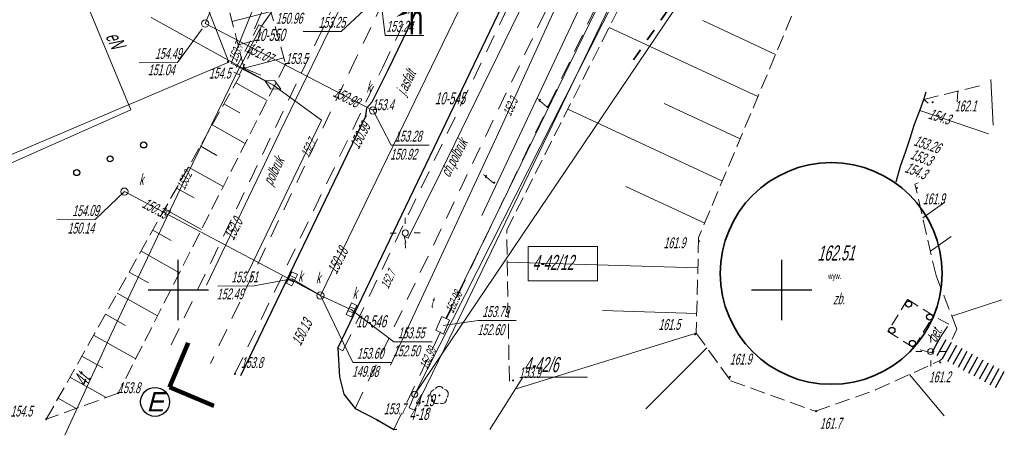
# Model space of a CAD drawing. Header units: metres. Extents: x 7519033 to 7519315, y 5970988 to 5971152.
# Tile 2 of 14: x 7519087 to 7519168, y 5970988 to 5971022. Entities that reach past the tile are written whole.
import ezdxf
from ezdxf import colors
from ezdxf.entities.mleader import LeaderData, LeaderLine
from ezdxf.enums import TextEntityAlignment as Align
from ezdxf.math import Vec2, Vec3

# ---------------------------------------------------------------- set-up
doc = ezdxf.new("R2010")
doc.units = ezdxf.units.M
doc.header["$MEASUREMENT"] = 0
for name, pattern in [('1', [0]), ('2', [1.5, 1, -0.5]), ('3', [1, 0.5, -0.5]), ('4', [2.5, 1.5, -1]), ('BGS', [7.5, 7.5]), ('BGT', [0]), ('BUW', [1.5, 1, -0.5]), ('GSO', [2, 1, -1]), ('KOU', [1.5, 1, -0.5]), ('PRZER4-2', [6, 4, -2]), ('WSQ', [1.75, 1.25, -0.5])]:
    doc.linetypes.add(name, pattern=pattern)
doc.layers.get('0').update_dxf_attribs({"color": 250, "linetype": 'CONTINUOUS', "lineweight": 100})
for name, color, linetype, lineweight in [('03_CIENKA', 1, 'CONTINUOUS', 18), ('A_BUDYNEK', 7, 'CONTINUOUS', 0), ('A_OPIS', 130, 'CONTINUOUS', 0), ('Dzialki', 51, '1', 18), ('EBPPP_T_0', 255, 'CONTINUOUS', 25), ('EBTOO_T_8', 255, 'CONTINUOUS', 25), ('EBTPO_L_0', 134, '4', 18), ('EBTPO_L_2', 174, '1', 18), ('EBUOA_T_5', 30, 'CONTINUOUS', 25), ('EBUPP_L_3', 32, '1', 35), ('EDZPD_L_0', 230, '1', 18), ('EDZPPA_T_0', 7, 'CONTINUOUS', 18), ('EDZTD_T_0', 230, 'CONTINUOUS', 18), ('ESPPP_L_4', 7, '3', 35), ('Punkty', 1, 'CONTINUOUS', 18), ('SDROK_T_0', 255, 'CONTINUOUS', 18), ('SDROK_T_1', 255, 'CONTINUOUS', 18), ('SDRPK_L_0', 7, '1', 25), ('SDRPK_L_1', 255, '4', 18), ('SDRPK_L_2', 255, '4', 18), ('SDRPK_L_3', 7, '1', 25), ('SIATKA_L_0', 7, '1', 25), ('SZOPO_L_0', 255, 'BGT', 25), ('SZZPZ_T_0', 3, 'CONTINUOUS', 18), ('UEEOC_T_1', 1, 'CONTINUOUS', 18), ('UEEOC_T_5', 5, 'CONTINUOUS', 18), ('UEEOC_T_9', 1, 'CONTINUOUS', 18), ('UEEOO_T_9', 1, 'CONTINUOUS', 25), ('UEEPAA_T_5', 135, 'CONTINUOUS', 18), ('UEEPAI_T_1', 5, 'CONTINUOUS', 18), ('UEEPAN_T_9', 1, 'CONTINUOUS', 18), ('UEEPOA_L_0', 214, '1', 18), ('UEEPON_L_4', 5, '1', 18), ('UEEPON_L_9', 1, '1', 18), ('UEEPOS_L_1', 1, '1', 18), ('UKKOA_T_0', 15, 'CONTINUOUS', 18), ('UKKOA_T_2', 15, 'CONTINUOUS', 18), ('UKKOC_T_0', 15, 'CONTINUOUS', 18), ('UKKOC_T_2', 15, 'CONTINUOUS', 18), ('UKKPA_T_1', 15, 'CONTINUOUS', 18), ('UKKPA_T_5', 15, 'CONTINUOUS', 18), ('UKKPOD_L_0', 15, '1', 18), ('UKKPOD_L_1', 15, '1', 18), ('UKKPOR_L_0', 15, '1', 18), ('UKKPOR_L_1', 15, '1', 18), ('UTTOA_T_0', 30, 'CONTINUOUS', 18), ('UTTOC_T_0', 30, 'CONTINUOUS', 18), ('UTTOO_T_0', 30, 'CONTINUOUS', 25), ('UTTPA_L_0', 11, '1', 18), ('UTTPB_L_0', 30, '4', 18), ('UTTPO_L_0', 30, '1', 18), ('UTTPO_L_1', 30, '1', 18), ('UWWOA_T_0', 5, 'CONTINUOUS', 18), ('UWWOC_T_0', 5, 'CONTINUOUS', 18), ('UWWPO_L_1', 5, '1', 18), ('WUKOS_T_1', 25, 'CONTINUOUS', 18), ('WUKPS_L_2', 3, '1', 18), ('WUKPS_L_6', 3, '1', 18), ('WWROH_T_4', 25, 'CONTINUOUS', 18)]:
    doc.layers.add(name, color=color, linetype=linetype, lineweight=lineweight)
doc.layers.add('Teksty', color=7, linetype='CONTINUOUS')
doc.styles.add('GEOS_025', font='geos_025.shx', dxfattribs={"oblique": 14.89689, "height": 2.5})
doc.styles.get("Standard").update_dxf_attribs({"font": 'ARIALN.TTF', "width": 0.75})

# ---------------------------------------------------------------- blocks, each defined once
blk = doc.blocks.new('GRT')
at = {"linetype": 'Continuous'}
blk.add_circle((0, 0), 0.25, dxfattribs=at)
blk = doc.blocks.new('MAPA_ZWIK')
at = {"layer": 'Dzialki'}
for p, q in [((-46.083, -27.357), (-82.543, -99.387)), ((-82.543, -99.387), (-51.783, -53.747))]:
    blk.add_line(p, q, dxfattribs=at)
at = {"layer": 'EDZPD_L_0', "linetype": '1'}
blk.add_line((-82.543, -99.387), (-46.083, -27.357), dxfattribs=at)
at = {"layer": 'Punkty'}
blk.add_blockref('GRT', (-82.543, -99.387), dxfattribs=at)
blk = doc.blocks.new('BUI')
at = {"linetype": 'Continuous'}
blk.add_circle((0, 0), 0.25, dxfattribs=at)
blk = doc.blocks.new('DLI')
at = {"linetype": 'Continuous'}
blk.add_circle((0, 0), 0.045, dxfattribs=at)
for centre, start, end in [((-0.357, 0.116), 102.14447, 221.86002), ((0, 0.375), 30.14012, 149.85988), ((0.357, 0.116), 318.13998, 77.85553), ((-0.22, -0.303), 174.14818, 293.85423), ((0.22, -0.303), 246.14577, 5.85182)]:
    blk.add_arc(centre, 0.375, start, end, dxfattribs=at)
blk = doc.blocks.new('WSP')
at = {"linetype": 'Continuous'}
blk.add_circle((0, 0), 0.045, dxfattribs=at)
blk = doc.blocks.new('LAT')
at = {"linetype": 'Continuous'}
for p, q in [((0, 0.75), (0, 1.25)), ((-1.25, 0), (-0.75, 0)), ((0.75, 0), (1.25, 0)), ((0, -0.75), (0, -1.25))]:
    blk.add_line(p, q, dxfattribs=at)
blk = doc.blocks.new('SLU')
at = {"linetype": 'Continuous'}
blk.add_circle((0, 0), 0.25, dxfattribs=at)
blk = doc.blocks.new('MUF')
at = {"linetype": 'Continuous'}
for p, q in [((-0.75, 0), (0, 0.375)), ((0, -0.375), (-0.75, 0)), ((0, 0.375), (0.75, 0)), ((0.75, 0), (0, -0.375))]:
    blk.add_line(p, q, dxfattribs=at)
blk = doc.blocks.new('KRA')
at = {"linetype": 'Continuous'}
for p, q in [((-0.525, -0.25), (-0.525, 0.25)), ((-0.525, 0.25), (0.525, 0.25)), ((-0.175, -0.25), (-0.175, 0.25)), ((0.175, -0.25), (0.175, 0.25)), ((0.525, 0.25), (0.525, -0.25)), ((0.525, -0.25), (-0.525, -0.25))]:
    blk.add_line(p, q, dxfattribs=at)
blk = doc.blocks.new('WLZ')
at = {"linetype": 'Continuous'}
blk.add_circle((0, 0), 0.3, dxfattribs=at)

msp = doc.modelspace()

# ---------------------------------------------------------------- linework, layer by layer
for q in [(7519100.829, 5970995.612), (7519102.962, 5970990.394)]:
    msp.add_line((7519099.268, 5970991.929), q)
at = {"linetype": 'PRZER4-2', "lineweight": 50}
for points in [[(7519100.829, 5970995.612), (7519099.268, 5970991.929)], [(7519102.962, 5970990.394), (7519099.268, 5970991.929)]]:
    msp.add_lwpolyline(points, dxfattribs=at)
at = {"layer": '03_CIENKA'}
msp.add_lwpolyline([(7519128.99, 5971000.748), (7519128.99, 5971003.606), (7519134.727, 5971003.606), (7519134.727, 5971000.748)], close=True, dxfattribs=at)
at = {"layer": 'EBTPO_L_0', "linetype": 'BUW', "lineweight": 18}
for p, q in [((7519160.43, 5970999.21), (7519158.8, 5970996.55)), ((7519162.57, 5970997.86), (7519160.43, 5970999.21)), ((7519160.94, 5970995.21), (7519162.57, 5970997.86)), ((7519158.8, 5970996.55), (7519160.94, 5970995.21))]:
    msp.add_line(p, q, dxfattribs=at)
at = {"layer": 'EBTPO_L_2', "linetype": '1', "lineweight": 25}
for p, q in [((7519162.449, 5970994.797), (7519163.19, 5970996.14)), ((7519162.887, 5970994.555), (7519163.628, 5970995.899)), ((7519163.325, 5970994.314), (7519164.066, 5970995.657)), ((7519163.762, 5970994.072), (7519164.504, 5970995.415)), ((7519164.2, 5970993.831), (7519164.941, 5970995.174)), ((7519164.638, 5970993.589), (7519165.379, 5970994.932)), ((7519165.076, 5970993.348), (7519165.817, 5970994.691)), ((7519165.513, 5970993.106), (7519166.255, 5970994.449)), ((7519165.951, 5970992.864), (7519166.692, 5970994.207)), ((7519166.389, 5970992.623), (7519167.13, 5970993.966)), ((7519166.827, 5970992.381), (7519167.568, 5970993.724)), ((7519167.264, 5970992.14), (7519168.006, 5970993.483)), ((7519167.702, 5970991.898), (7519168.443, 5970993.241))]:
    msp.add_line(p, q, dxfattribs=at)
at = {"layer": 'EBUPP_L_3', "linetype": '1'}
msp.add_circle((7519154.105, 5971001.363), 9.191, dxfattribs=at)
at = {"layer": 'EDZPD_L_0', "linetype": '1'}
for p, q in [((7519119.6, 5970991.35), (7519156.06, 5971063.38)), ((7519122.91, 5971061.93), (7519106.33, 5971021.64)), ((7519119.6, 5970991.35), (7519150.36, 5971036.99)), ((7519119.14, 5970990.21), (7519119.6, 5970991.35)), ((7519119.58, 5970990.03), (7519119.14, 5970990.21))]:
    msp.add_line(p, q, dxfattribs=at)
at = {"layer": 'EDZTD_T_0', "linetype": 'Continuous'}
for p, q in [((7519125.83, 5970988.437), (7519128.54, 5970992.766)), ((7519128.54, 5970992.766), (7519133.923, 5970992.766))]:
    msp.add_line(p, q, dxfattribs=at)
at = {"layer": 'ESPPP_L_4', "linetype": 'GSO', "lineweight": 35}
msp.add_line((7519137.728, 5971019.079), (7519140.836, 5971023.601), dxfattribs=at)
at = {"layer": 'SDRPK_L_0', "linetype": '1'}
for p, q in [((7519113.231, 5970995.182), (7519135.24, 5971041.073)), ((7519117.395, 5971018.256), (7519123.304, 5971030.535)), ((7519116.075, 5971015.587), (7519117.395, 5971018.256)), ((7519115.637, 5971015.099), (7519116.075, 5971015.587)), ((7519115.536, 5971014.409), (7519115.637, 5971015.099)), ((7519105.187, 5970992.894), (7519115.536, 5971014.409)), ((7519113.231, 5970995.182), (7519113.35, 5970992.795)), ((7519113.35, 5970992.795), (7519113.731, 5970991.365)), ((7519113.731, 5970991.365), (7519114.663, 5970990.176)), ((7519114.663, 5970990.176), (7519116.53, 5970989.189)), ((7519116.53, 5970989.189), (7519117.86, 5970988.413))]:
    msp.add_line(p, q, dxfattribs=at)
at = {"layer": 'SDRPK_L_0', "linetype": '1', "lineweight": 20}
for p, q in [((7519099.816, 5971030.131), (7519104.206, 5971018.881)), ((7519104.206, 5971018.881), (7519076.507, 5971007.125))]:
    msp.add_line(p, q, dxfattribs=at)
at = {"layer": 'SDRPK_L_1', "linetype": 'KOU', "lineweight": 18}
for p, q in [((7519163.84, 5970997.15), (7519162.57, 5970997.86)), ((7519163.19, 5970996.14), (7519163.84, 5970997.15)), ((7519162.449, 5970994.797), (7519161.072, 5970995.147))]:
    msp.add_line(p, q, dxfattribs=at)
at = {"layer": 'SDRPK_L_2', "linetype": '4', "lineweight": 18}
for p, q in [((7519113.646, 5970994.944), (7519135.659, 5971040.851)), ((7519111.442, 5971020.554), (7519118.408, 5971035.148)), ((7519122.481, 5971035.289), (7519114.775, 5971019.293)), ((7519114.663, 5970990.176), (7519133.51, 5971029.546)), ((7519116.92, 5971018.421), (7519122.536, 5971030.113)), ((7519136.721, 5971027.902), (7519122.241, 5970997.607)), ((7519099.427, 5970995.437), (7519111.442, 5971020.554)), ((7519114.775, 5971019.293), (7519102.675, 5970993.908)), ((7519104.696, 5970993.033), (7519116.92, 5971018.421)), ((7519121.731, 5970996.521), (7519117.86, 5970988.413)), ((7519113.231, 5970995.182), (7519113.646, 5970994.944))]:
    msp.add_line(p, q, dxfattribs=at)
at = {"layer": 'SDRPK_L_3', "linetype": '1'}
for p, q in [((7519161.763, 5971015.788), (7519161.969, 5971016.44)), ((7519161.44, 5971014.866), (7519161.763, 5971015.788)), ((7519160.978, 5971013.673), (7519161.44, 5971014.866)), ((7519160.636, 5971012.58), (7519160.978, 5971013.673)), ((7519160.283, 5971011.517), (7519160.636, 5971012.58)), ((7519159.832, 5971010.254), (7519160.283, 5971011.517)), ((7519159.471, 5971008.961), (7519159.832, 5971010.254)), ((7519117.86, 5970988.413), (7519118.103, 5970988.467))]:
    msp.add_line(p, q, dxfattribs=at)
at = {"layer": 'SIATKA_L_0', "linetype": '1'}
for p, q in [((7519100, 5970997.5), (7519100, 5971002.5)), ((7519100, 5970997.5), (7519100, 5971002.5)), ((7519150, 5970997.5), (7519150, 5971002.5)), ((7519150, 5970997.5), (7519150, 5971002.5)), ((7519097.5, 5971000), (7519102.5, 5971000)), ((7519097.5, 5971000), (7519102.5, 5971000)), ((7519147.5, 5971000), (7519152.5, 5971000)), ((7519147.5, 5971000), (7519152.5, 5971000))]:
    msp.add_line(p, q, dxfattribs=at)
at = {"layer": 'SZOPO_L_0', "linetype": 'BGS', "lineweight": 18}
for p, q in [((7519138.506, 5971029.255), (7519132.937, 5971017.695)), ((7519132.937, 5971017.695), (7519122.076, 5970995.146)), ((7519119.582, 5970990.028), (7519122.076, 5970995.146))]:
    msp.add_line(p, q, dxfattribs=at)
at = {"layer": 'Teksty'}
msp.add_circle((7519098.079, 5970990.716, -10.2), 1.2, dxfattribs=at)
at = {"layer": 'UEEPOA_L_0', "linetype": '1'}
msp.add_line((7519107.83, 5971017.007), (7519097.769, 5971022.596), dxfattribs=at)
at = {"layer": 'UEEPON_L_4', "linetype": '1'}
for p, q in [((7519128.998, 5971024.607), (7519121.723, 5971009.705)), ((7519121.723, 5971009.705), (7519119.041, 5971004.295)), ((7519118.71, 5971004.423), (7519118.873, 5971003.944)), ((7519119.041, 5971004.295), (7519118.71, 5971004.423))]:
    msp.add_line(p, q, dxfattribs=at)
at = {"layer": 'UEEPON_L_9', "linetype": '1', "lineweight": 18}
for p, q in [((7519091.78, 5971025.334), (7519096.073, 5971014.934)), ((7519106.893, 5971024.971), (7519104.387, 5971018.793)), ((7519104.387, 5971018.793), (7519107.83, 5971017.007)), ((7519107.83, 5971017.007), (7519111.881, 5971014.085)), ((7519096.073, 5971014.934), (7519077.56, 5971006.692))]:
    msp.add_line(p, q, dxfattribs=at)
at = {"layer": 'UEEPOS_L_1', "linetype": '1'}
for p, q in [((7519133.483, 5971028.259), (7519126.717, 5971013.45)), ((7519105.76, 5971001.421), (7519111.881, 5971014.085)), ((7519126.717, 5971013.45), (7519117.585, 5970993.774))]:
    msp.add_line(p, q, dxfattribs=at)
at = {"layer": 'UKKOA_T_0', "linetype": 'Continuous'}
for p, q in [((7519116.14, 5971014.88), (7519117.639, 5971012.001)), ((7519117.639, 5971012.001), (7519120.799, 5971012.001)), ((7519095.541, 5971008.149), (7519093.114, 5971005.833)), ((7519089.955, 5971005.81), (7519093.114, 5971005.833)), ((7519109.42, 5971000.92), (7519106.285, 5971000.33)), ((7519103.289, 5971000.309), (7519106.285, 5971000.33)), ((7519111.78, 5970999.53), (7519114.478, 5970993.994)), ((7519114.36, 5970998.34), (7519117.873, 5970995.692)), ((7519117.873, 5970995.692), (7519121.033, 5970995.692)), ((7519114.478, 5970993.994), (7519117.637, 5970993.994))]:
    msp.add_line(p, q, dxfattribs=at)
at = {"layer": 'UKKOA_T_2', "linetype": 'Continuous'}
for p in [(7519101.976, 5971021.656), (7519096.763, 5971018.839)]:
    msp.add_line(p, (7519099.955, 5971018.861), dxfattribs=at)
at = {"layer": 'UKKPOD_L_0', "linetype": '1', "lineweight": 18}
for p in [(7519124.46, 5971025.695), (7519109.42, 5971000.92)]:
    msp.add_line(p, (7519111.78, 5970999.53), dxfattribs=at)
at = {"layer": 'UKKPOD_L_1', "linetype": '1'}
for q in [(7519095.541, 5971008.149), (7519114.36, 5970998.34)]:
    msp.add_line((7519111.78, 5970999.53), q, dxfattribs=at)
at = {"layer": 'UKKPOR_L_0', "linetype": '1', "lineweight": 18}
msp.add_line((7519115.156, 5971052.992), (7519102.233, 5971022.088), dxfattribs=at)
at = {"layer": 'UKKPOR_L_1', "linetype": '1'}
msp.add_line((7519102.233, 5971022.088), (7519116.14, 5971014.88), dxfattribs=at)
at = {"layer": 'UTTOA_T_0', "linetype": 'Continuous'}
for p, q in [((7519121.94, 5970997.06), (7519124.866, 5970997.455)), ((7519124.866, 5970997.455), (7519127.993, 5970997.455))]:
    msp.add_line(p, q, dxfattribs=at)
at = {"layer": 'UTTPA_L_0', "linetype": '1'}
for p, q in [((7519121.35, 5970996.67), (7519121.84, 5970997.79)), ((7519121.84, 5970997.79), (7519122.47, 5970997.48)), ((7519122.47, 5970997.48), (7519121.98, 5970996.32)), ((7519121.983, 5970996.324), (7519121.35, 5970996.67))]:
    msp.add_line(p, q, dxfattribs=at)
at = {"layer": 'UTTPB_L_0', "linetype": '2', "lineweight": 18}
for p, q in [((7519106.676, 5971021.99), (7519104.61, 5971018.057)), ((7519105.054, 5971017.825), (7519107.126, 5971021.772)), ((7519106.901, 5971021.881), (7519106.676, 5971021.99)), ((7519106.901, 5971021.881), (7519107.126, 5971021.772)), ((7519104.832, 5971017.941), (7519104.61, 5971018.057)), ((7519104.832, 5971017.941), (7519105.054, 5971017.825))]:
    msp.add_line(p, q, dxfattribs=at)
at = {"layer": 'UTTPO_L_0', "linetype": '1'}
msp.add_line((7519136.08, 5971026.2), (7519122.16, 5970997.63), dxfattribs=at)
at = {"layer": 'UTTPO_L_0', "linetype": '1', "lineweight": 18}
for p, q in [((7519106.901, 5971021.881), (7519108.222, 5971023.755)), ((7519104.832, 5971017.941), (7519106.901, 5971021.881)), ((7519100.182, 5971008.409), (7519104.832, 5971017.941)), ((7519094.444, 5970996.327), (7519100.182, 5971008.409)), ((7519090.598, 5970987.943), (7519094.444, 5970996.327))]:
    msp.add_line(p, q, dxfattribs=at)
at = {"layer": 'UTTPO_L_1', "linetype": '1'}
msp.add_line((7519136.568, 5971030.431), (7519125.148, 5971006.168), dxfattribs=at)
at = {"layer": 'UWWOA_T_0', "linetype": 'Continuous'}
for p, q in [((7519116.2, 5971023.94), (7519113.514, 5971021.442)), ((7519116.78, 5971024.06), (7519117.159, 5971021.112)), ((7519110.355, 5971021.42), (7519113.514, 5971021.442)), ((7519117.159, 5971021.112), (7519120.35, 5971021.112))]:
    msp.add_line(p, q, dxfattribs=at)
at = {"layer": 'UWWPO_L_1', "linetype": '1'}
for p, q in [((7519108.408, 5971013.081), (7519114.214, 5971025.043)), ((7519167.124, 5971012.936), (7519161.44, 5971014.866)), ((7519102.357, 5971000.397), (7519108.408, 5971013.081))]:
    msp.add_line(p, q, dxfattribs=at)
at = {"layer": 'WUKPS_L_2', "linetype": 'WSQ', "lineweight": 18}
for p, q in [((7519105.46, 5971018.39), (7519102.32, 5971030.54)), ((7519106.12, 5971028.57), (7519108.9, 5971018.74)), ((7519089.07, 5970989.28), (7519105.46, 5971018.39)), ((7519108.9, 5971018.74), (7519095.03, 5970991.44)), ((7519095.03, 5970991.44), (7519089.07, 5970989.28))]:
    msp.add_line(p, q, dxfattribs=at)
at = {"layer": 'WUKPS_L_2', "linetype": '1', "lineweight": 18}
for p, q in [((7519104.459, 5971022.263), (7519107.669, 5971023.092)), ((7519104.96, 5971020.326), (7519106.592, 5971020.748)), ((7519105.46, 5971018.39), (7519108.758, 5971019.242)), ((7519105.46, 5971018.39), (7519106.85, 5971017.811)), ((7519104.77, 5971017.164), (7519107.359, 5971015.706)), ((7519103.788, 5971015.421), (7519105.098, 5971014.684)), ((7519102.807, 5971013.679), (7519105.545, 5971012.137)), ((7519101.826, 5971011.936), (7519103.207, 5971011.158)), ((7519100.845, 5971010.193), (7519103.732, 5971008.568)), ((7519099.864, 5971008.45), (7519101.316, 5971007.633)), ((7519098.882, 5971006.708), (7519101.918, 5971004.998)), ((7519097.901, 5971004.965), (7519099.424, 5971004.107)), ((7519096.92, 5971003.222), (7519100.105, 5971001.429)), ((7519095.939, 5971001.479), (7519097.533, 5971000.582)), ((7519094.957, 5970999.737), (7519098.291, 5970997.859)), ((7519093.976, 5970997.994), (7519095.642, 5970997.056)), ((7519092.995, 5970996.251), (7519096.478, 5970994.29)), ((7519092.014, 5970994.508), (7519093.751, 5970993.53)), ((7519091.032, 5970992.766), (7519094.03, 5970991.078)), ((7519090.051, 5970991.023), (7519091.55, 5970990.179))]:
    msp.add_line(p, q, dxfattribs=at)
msp.add_point((7519089.07, 5970989.28), dxfattribs=at)
at = {"layer": 'WUKPS_L_6', "linetype": 'WSQ', "lineweight": 18}
for p, q in [((7519154.207, 5971030.756), (7519143.113, 5971004.335)), ((7519127.217, 5971004.963), (7519139.89, 5971030.065)), ((7519161.763, 5971015.788), (7519166.416, 5971016.931)), ((7519162.787, 5971001.194), (7519161.043, 5971008.763)), ((7519127.435, 5970992.443), (7519127.217, 5971004.963)), ((7519143.113, 5971004.335), (7519142.919, 5970996.423)), ((7519164.508, 5970996.756), (7519162.787, 5971001.194)), ((7519142.919, 5970996.423), (7519145.767, 5970992.463)), ((7519164.134, 5970995.923), (7519164.508, 5970996.756)), ((7519157.783, 5970991.708), (7519163.077, 5970994.126)), ((7519163.077, 5970994.126), (7519163.325, 5970994.314)), ((7519145.767, 5970992.463), (7519152.805, 5970989.933)), ((7519152.805, 5970989.933), (7519157.783, 5970991.708))]:
    msp.add_line(p, q, dxfattribs=at)
at = {"layer": 'WUKPS_L_6', "linetype": '1'}
for p, q in [((7519149.496, 5971019.522), (7519143.455, 5971022.339)), ((7519148.03, 5971016.031), (7519135.699, 5971021.764)), ((7519167.332, 5971017.438), (7519167.529, 5971013.659)), ((7519164.599, 5971016.488), (7519164.535, 5971015.598)), ((7519162.135, 5971015.491), (7519161.763, 5971015.788)), ((7519145.09, 5971009.03), (7519132.286, 5971014.99)), ((7519146.555, 5971012.53), (7519140.274, 5971015.456)), ((7519143.624, 5971005.539), (7519137.092, 5971008.573)), ((7519161.043, 5971008.763), (7519161.312, 5971008.874)), ((7519161.683, 5971005.967), (7519163.504, 5971007.29)), ((7519162.322, 5971003.201), (7519164.034, 5971004.433)), ((7519143.05, 5971001.845), (7519127.265, 5971002.313)), ((7519164.101, 5970997.813), (7519168.231, 5970999.183)), ((7519142.957, 5970998.054), (7519135.145, 5970998.289)), ((7519127.99, 5970991.797), (7519142.919, 5970996.423)), ((7519143.807, 5970995.189), (7519138.752, 5970990.153)), ((7519160.594, 5970992.988), (7519163.459, 5970989.558))]:
    msp.add_line(p, q, dxfattribs=at)

# ---------------------------------------------------------------- block references
at = {"layer": 'A_BUDYNEK'}
msp.add_blockref('MAPA_ZWIK', (7519202.143, 5971090.737), dxfattribs=at)
at = {"layer": 'EBTOO_T_8'}
for p in [(7519097.14, 5971012.02), (7519094.36, 5971010.87), (7519091.59, 5971009.73), (7519160.516, 5970998.83), (7519162.258, 5970997.746), (7519159.132, 5970996.644), (7519160.832, 5970995.568)]:
    msp.add_blockref('BUI', p, dxfattribs=at)
at = {"layer": 'SZZPZ_T_0', "rotation": 0.4052660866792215}
msp.add_blockref('DLI', (7519121.643, 5970991.25), dxfattribs=at)
at = {"layer": 'UEEPAA_T_5', "rotation": 0.4052660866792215}
for name in ['LAT', 'SLU']:
    msp.add_blockref(name, (7519162.351, 5970994.891), dxfattribs=at)
at = {"layer": 'UEEPAI_T_1', "rotation": 0.4052660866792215}
for name in ['LAT', 'SLU']:
    msp.add_blockref(name, (7519118.81, 5971004.72), dxfattribs=at)
at = {"layer": 'UEEPAN_T_9', "rotation": 331.9352786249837}
msp.add_blockref('MUF', (7519107.83, 5971017.007), dxfattribs=at)
at = {"layer": 'UKKOA_T_0', "rotation": 244.3950458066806}
msp.add_blockref('KRA', (7519109.42, 5971000.92), dxfattribs=at)
at = {"layer": 'UKKPA_T_1'}
for name, p, rotation in [('WLZ', (7519095.541, 5971008.149), 90.4050568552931), ('WLZ', (7519111.78, 5970999.53), 90.4050568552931), ('KRA', (7519114.36, 5970998.34), 65.02503012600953)]:
    msp.add_blockref(name, p, dxfattribs=dict(at, rotation=rotation))
at = {"layer": 'UKKPA_T_5', "rotation": 90.4050568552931}
for p in [(7519102.233, 5971022.088), (7519116.14, 5971014.88)]:
    msp.add_blockref('WLZ', p, dxfattribs=at)
at = {"layer": 'WUKOS_T_1'}
for p in [(7519104.13, 5971018.95), (7519105.46, 5971018.39), (7519108.9, 5971018.74), (7519115.54, 5971014.41), (7519104.7, 5970993.03), (7519095.03, 5970991.44), (7519089.07, 5970989.28), (7519116.53, 5970989.19)]:
    msp.add_blockref('WSP', p, dxfattribs=at)
for p, rotation in [((7519162.505, 5971015.564), 128.9252200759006), ((7519161.205, 5971008.444), 40.90509133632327), ((7519143.145, 5971004.046), 115.5151545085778), ((7519142.819, 5970996.323), 241.3350390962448), ((7519163.138, 5970993.986), 92.56509051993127), ((7519145.704, 5970992.803), 82.30505355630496), ((7519127.745, 5970992.496), 159.1652952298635), ((7519120.642, 5970990.055), 74.56502854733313), ((7519152.855, 5970989.943), 90.4050568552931)]:
    msp.add_blockref('WSP', p, dxfattribs=dict(at, rotation=rotation))

# ---------------------------------------------------------------- texts
at = {"layer": 'A_OPIS', "linetype": 'Continuous', "insert": (7519119.123, 5971023.699), "char_height": 2.5, "attachment_point": 1}
msp.add_mtext_dynamic_manual_height_columns('h', width=1.47512, gutter_width=12.5, heights=[0], dxfattribs=at)
at = {"layer": 'EBPPP_T_0', "oblique": 15, "width": 0.7}
msp.add_text('162.51', height=1.25, rotation=0.40527, dxfattribs=at).set_placement((7519154.491, 5971003.065), align=Align.MIDDLE)
at = {"layer": 'EBTOO_T_8', "width": 0.7}
msp.add_text('wyw.', height=0.5, rotation=0.40527, dxfattribs=at).set_placement((7519153.839, 5971001.395), align=Align.TOP_LEFT)
at = {"layer": 'EBUOA_T_5', "oblique": 15, "width": 0.7}
msp.add_text('zb.', height=0.9, rotation=0.09217, dxfattribs=at).set_placement((7519154.747, 5970999.281), align=Align.MIDDLE)
at = {"layer": 'EDZPPA_T_0', "oblique": 15, "width": 0.7}
for s, p in [('10-550', (7519106.327, 5971021.637)), ('10-550', (7519106.327, 5971021.637)), ('10-545', (7519121.255, 5971016.382)), ('10-545', (7519121.255, 5971016.382)), ('10-546', (7519114.726, 5970997.884)), ('10-546', (7519114.726, 5970997.884)), ('4-19', (7519119.602, 5970991.348)), ('4-19', (7519119.602, 5970991.348)), ('4-19', (7519119.602, 5970991.348)), ('4-19', (7519119.602, 5970991.348)), ('4-18', (7519119.14, 5970990.215))]:
    msp.add_text(s, height=1, rotation=0.40527, dxfattribs=at).set_placement(p, align=Align.TOP_LEFT)
at = {"layer": 'EDZTD_T_0', "oblique": 15, "width": 0.7}
for s, p in [('4-42/12', (7519129.357, 5971002.898)), ('4-42/6', (7519128.652, 5970994.433))]:
    msp.add_text(s, height=1.25, dxfattribs=at).set_placement(p, align=Align.TOP_LEFT)
at = {"layer": 'SDROK_T_0', "color": 0, "oblique": 15, "width": 0.7}
msp.add_text('bet.', height=0.9, rotation=62.03778, dxfattribs=at).set_placement((7519162.659, 5970996.345), align=Align.MIDDLE)
at = {"layer": 'SDROK_T_1', "oblique": 15, "width": 0.7}
for s, rotation, p in [('j.asfalt', 63.92463, (7519118.809, 5971016.078)), ('ch.polbruk', 62.35402, (7519122.473, 5971009.274)), ('polbruk', 63.88608, (7519107.784, 5971008.6))]:
    msp.add_text(s, height=0.9, rotation=rotation, dxfattribs=at).set_placement(p)
at = {"layer": 'Teksty', "insert": (7519098.079, 5970991.523, -10.2), "char_height": 1.6, "width": 1.51352, "attachment_point": 2, "style": 'GEOS_025'}
msp.add_mtext('E', dxfattribs=at)
at = {"layer": 'UEEOC_T_1', "oblique": 15, "width": 0.7}
for s, rotation, p in [('152.3', 65.38504, (7519127.199, 5971014.514)), ('152.7', 63.94504, (7519110.462, 5971011.095))]:
    msp.add_text(s, height=0.75, rotation=rotation, dxfattribs=at).set_placement(p, align=Align.MIDDLE_LEFT)
at = {"layer": 'UEEOC_T_5', "oblique": 15, "width": 0.7}
msp.add_text('152.7', height=0.75, rotation=64.30502, dxfattribs=at).set_placement((7519117.069, 5971000.201), align=Align.MIDDLE_LEFT)
at = {"layer": 'UEEOC_T_9', "oblique": 15, "width": 0.7}
msp.add_text('153.7', height=0.75, rotation=66.81503, dxfattribs=at).set_placement((7519104.485, 5971019.003), align=Align.MIDDLE_LEFT)
at = {"layer": 'UEEOO_T_9', "oblique": 15, "width": 0.7}
msp.add_text('eN', height=1.25, rotation=296.97516, dxfattribs=at).set_placement((7519094.234, 5971020.451), align=Align.CENTER)
at = {"layer": 'UKKOA_T_0', "oblique": 15, "width": 0.7}
for s, p in [('153.28', (7519117.961, 5971013.201)), ('150.92', (7519117.559, 5971011.701)), ('153.55', (7519118.195, 5970996.892)), ('153.60', (7519114.799, 5970995.194)), ('152.50', (7519117.793, 5970995.392)), ('149.88', (7519114.397, 5970993.694))]:
    msp.add_text(s, height=0.9, dxfattribs=at).set_placement(p, align=Align.TOP_LEFT)
for p in [(7519096.768, 5971008.708), (7519109.944, 5971000.679), (7519111.424, 5971000.552), (7519114.456, 5970999.282)]:
    msp.add_text('k', height=0.9, rotation=0.40527, dxfattribs=at).set_placement(p)
msp.add_text('154.09', height=0.9, rotation=0.40999, dxfattribs=at).set_placement((7519093.433, 5971006.135), align=Align.RIGHT)
for s, rotation, p in [('150.14', 0.40999, (7519093.03, 5971005.582)), ('153.51', 0.40502, (7519106.598, 5971001.532))]:
    msp.add_text(s, height=0.9, rotation=rotation, dxfattribs=at).set_placement(p, align=Align.TOP_RIGHT)
msp.add_text('152.49', height=0.9, rotation=0.40527, dxfattribs=at).set_placement((7519103.187, 5971000.112), align=Align.TOP_LEFT)
at = {"layer": 'UKKOA_T_2', "oblique": 15, "width": 0.7}
msp.add_text('154.49', height=0.9, rotation=0.40527, dxfattribs=at).set_placement((7519100.274, 5971019.164), align=Align.RIGHT)
msp.add_text('151.04', height=0.9, rotation=0.40527, dxfattribs=at).set_placement((7519097.487, 5971018.694), align=Align.TOP_LEFT)
msp.add_text('k', height=0.9, rotation=0.40527, dxfattribs=at).set_placement((7519115.605, 5971016.392))
at = {"layer": 'UKKOC_T_0', "oblique": 15, "width": 0.7}
for s, rotation, p in [('150.39', 331.69528, (7519097.148, 5971007.281)), ('150.18', 63.58504, (7519112.72, 5971001.444)), ('150.13', 62.95502, (7519109.738, 5970995.502))]:
    msp.add_text(s, height=0.9, rotation=rotation, dxfattribs=at).set_placement(p, align=Align.MIDDLE_LEFT)
at = {"layer": 'UKKOC_T_2', "oblique": 15, "width": 0.7}
msp.add_text('151.07', height=0.9, rotation=332.59528, dxfattribs=at).set_placement((7519105.789, 5971020.165), align=Align.MIDDLE_LEFT)
for s, rotation, p in [('150.98', 332.955, (7519114.929, 5971015.485)), ('150.99', 62.6652, (7519115.567, 5971013.773))]:
    msp.add_text(s, height=0.9, rotation=rotation, dxfattribs=at).set_placement(p, align=Align.MIDDLE_RIGHT)
at = {"layer": 'UTTOA_T_0', "oblique": 15, "width": 0.7}
msp.add_text('t', height=0.9, dxfattribs=at).set_placement((7519120.913, 5970998.54))
for s, p in [('153.79', (7519125.188, 5970998.655)), ('152.60', (7519124.786, 5970997.155))]:
    msp.add_text(s, height=0.9, dxfattribs=at).set_placement(p, align=Align.TOP_LEFT)
at = {"layer": 'UTTOC_T_0', "oblique": 15, "width": 0.7}
for s, rotation, p in [('153.2', 63.99547, (7519100.182, 5971008.409)), ('152.98', 65.20641, (7519122.429, 5970998.161))]:
    msp.add_text(s, height=0.75, rotation=rotation, dxfattribs=at).set_placement(p, align=Align.MIDDLE_LEFT)
msp.add_text('152.99', height=0.75, rotation=65.37908, dxfattribs=at).set_placement((7519121.049, 5970995.188), align=Align.MIDDLE_RIGHT)
at = {"layer": 'UTTOO_T_0', "oblique": 15, "width": 0.7}
for s, rotation, p in [('t', 63.43496, (7519130.653, 5971015.099)), ('t', 65.115, (7519126.214, 5971008.812)), ('4t', 65.35761, (7519092.585, 5970992.274))]:
    msp.add_text(s, height=1.25, rotation=rotation, dxfattribs=at).set_placement(p, align=Align.CENTER)
at = {"layer": 'UWWOA_T_0', "oblique": 15, "width": 0.7}
msp.add_text('150.96', height=0.9, rotation=0.40527, dxfattribs=at).set_placement((7519108.099, 5971022.068))
msp.add_text('153.25', height=0.9, rotation=0.40502, dxfattribs=at).set_placement((7519113.828, 5971022.644), align=Align.TOP_RIGHT)
msp.add_text('153.24', height=0.9, dxfattribs=at).set_placement((7519117.239, 5971022.312), align=Align.TOP_LEFT)
at = {"layer": 'UWWOC_T_0', "oblique": 15, "width": 0.7}
for s, rotation, p in [('154.3', 342.76528, (7519163.093, 5971014.378)), ('153.26', 341.41528, (7519162.06, 5971012.08)), ('153.3', 338.62528, (7519161.597, 5971010.997)), ('154.3', 338.44529, (7519161.135, 5971009.883))]:
    msp.add_text(s, height=0.9, rotation=rotation, dxfattribs=at).set_placement(p, align=Align.MIDDLE)
msp.add_text('152.0', height=0.9, rotation=63.67503, dxfattribs=at).set_placement((7519104.18, 5971004.25), align=Align.MIDDLE_LEFT)
at = {"layer": 'WWROH_T_4', "oblique": 15, "width": 0.7}
for s, p in [('153.5', (7519108.9, 5971018.74)), ('154.5', (7519102.546, 5971017.528)), ('153.4', (7519116.04, 5971014.91)), ('153.8', (7519105.2, 5970993.53)), ('153.8', (7519095.03, 5970991.44)), ('154.5', (7519086.105, 5970989.503)), ('153.7', (7519117.03, 5970989.69))]:
    msp.add_text(s, height=0.9, dxfattribs=at).set_placement(p)
for s, p in [('162.1', (7519164.341, 5971014.796)), ('161.9', (7519161.695, 5971007.097)), ('161.9', (7519140.209, 5971003.455)), ('161.5', (7519139.786, 5970996.681)), ('161.9', (7519145.697, 5970993.803)), ('153.9', (7519128.224, 5970992.689)), ('161.2', (7519162.189, 5970992.329)), ('161.7', (7519153.156, 5970988.485))]:
    msp.add_text(s, height=0.9, rotation=0.40527, dxfattribs=at).set_placement(p)

# ---------------------------------------------------------------- next in the draw order: leaders
at = {"layer": 'A_OPIS', "linetype": 'Continuous'}
ml = msp.add_multileader_mtext('Standard', dxfattribs=at)
ml.set_content('ISTNIEJĄCY HYDRANT NADZIEMNY', color=256)
ml.set_leader_properties()
ml.build(insert=Vec2(0, 0))
ml.multileader.update_dxf_attribs({"text_right_attachment_type": 6, "dogleg_length": 0.36, "arrow_head_size": 1})
ctx = ml.context
ctx.base_point, ctx.char_height, ctx.arrow_head_size, ctx.landing_gap_size, ctx.plane_origin = Vec3(7519125.613, 5971026.277), 1, 1, 0.09, Vec3(7519117.334, 5971023.974)
ctx.right_attachment = 6
notes = []
notes.append((ctx, [(0, (1, 1, 0), (7519125.253, 5971026.277), (1, 0), 0.36, [(0, [(7519118.05, 5971022.635)], 0, [])])]))
ctx.mtext.insert, ctx.mtext.flow_direction = Vec3(7519125.703, 5971026.922), 5
ctx.mtext.has_bg_fill, ctx.mtext.bg_color, ctx.mtext.bg_scale_factor, ctx.mtext.bg_transparency, ctx.mtext.use_window_bg_color = 1, -1027028792, 1.5, 0, 1
for ctx, leaders in notes:
    for number, flags, end, landing, length, lines in leaders:
        leader = LeaderData()
        leader.index, (leader.has_last_leader_line, leader.has_dogleg_vector, leader.attachment_direction) = number, flags
        leader.last_leader_point, leader.dogleg_vector, leader.dogleg_length = Vec3(end), Vec3(landing), length
        for number, points, colour, breaks in lines:
            line = LeaderLine()
            line.index, line.vertices, line.color, line.breaks = number, Vec3.list(points), colors.encode_raw_color(colour), breaks
            leader.lines.append(line)
        ctx.leaders.append(leader)

doc.saveas('drawing.dxf')
